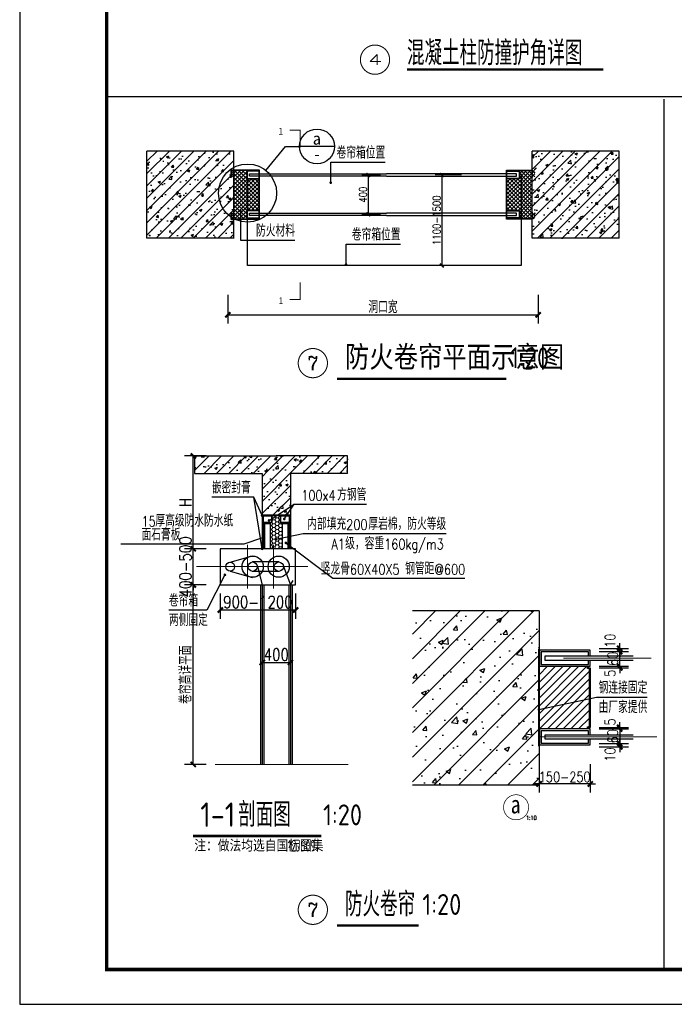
# Paper-space layout '布局1' of a CAD drawing. Extents: x -41982 to 68, y -29634 to 66.
# Tile 1 of 12: x -41982 to -32574, y -29634 to -15492. Entities that reach past the tile are written whole.
import ezdxf
from ezdxf.enums import TextEntityAlignment as Align

# ---------------------------------------------------------------- set-up
doc = ezdxf.new("R2010")
doc.units = 0
doc.header["$LTSCALE"] = 1000
for name, pattern in [('__DASH', [0.35, 0.25, -0.1]), ('AX-T-D01~05$0$DASH', [0.35, 0.25, -0.1]), ('CENTER', [2, 1.25, -0.25, 0.25, -0.25])]:
    doc.linetypes.add(name, pattern=pattern)
doc.layers.get('0').update_dxf_attribs({"color": 252})
doc.layers.get('Defpoints').update_dxf_attribs({"color": 252})
for name, color, linetype in [('_0', 252, 'Continuous'), ('A-ANNO-TTLB', 252, 'Continuous'), ('A-STR-CONC-B', 252, 'Continuous'), ('AX-T-D01~05$0$A-Detl-Thin', 252, 'Continuous'), ('AX-T-D01~05$0$DIM_IDEN', 252, 'Continuous'), ('AX-T-D01~05$0$DIM_LEAD', 252, 'Continuous'), ('AX-T-D01~05$0$PUB_DIM', 252, 'Continuous'), ('AX-T-D01~05$0$PUB_HATCH', 252, 'Continuous'), ('AX-T-D01~05$0$Wall', 252, 'Continuous'), ('DIM_IDEN', 252, 'Continuous'), ('DIM_LEAD', 252, 'Continuous'), ('DIM_SYMB', 252, 'Continuous'), ('PUB_TEXT', 252, 'Continuous'), ('S_CL', 252, 'Continuous'), ('WALL', 252, 'Continuous')]:
    doc.layers.add(name, color=color, linetype=linetype)
doc.layers.add('AX-T-D01~05$0$DOTE', color=252, linetype='Continuous', lineweight=9)
doc.styles.add('-宋体', font='txt', dxfattribs={"width": 0.8})
doc.styles.add('19 图框A1$0$!4#10#$0$Standard', font='gbenor.shx', dxfattribs={"bigfont": 'gbcbig.shx'})
doc.styles.add('_TCH_DIM', font='TSSDENG.shx', dxfattribs={"width": 0.8, "bigfont": 'hztxt.shx'})
doc.styles.add('_TCH_LABEL', font='COMPLEX', dxfattribs={"bigfont": 'GBCBIG'})
doc.styles.add('AX-T-D01~05$0$_TCH_DIM', font='txt.shx', dxfattribs={"width": 0.8, "bigfont": 'hztxt.shx'})
doc.styles.add('AX-T-D01~05$0$_TCH_DIM_T3', font='txt.shx', dxfattribs={"width": 0.8, "bigfont": 'hztxt.shx'})
doc.styles.add('AX-T-D01~05$0$_TCH_LABEL', font='ROMAND', dxfattribs={"width": 0.7, "height": 5, "bigfont": 'JZFZ_CNB'})
doc.styles.add('邻里中心-雨水$0$STANDARD', font='GBENOR', dxfattribs={"bigfont": 'GBCBIG'})
doc.styles.add('黑体', font='simhei.ttf')
doc.dimstyles.new('AX-T-D01~05$0$_TCH_ARCH-10', dxfattribs={"dimscale": 10, "dimtxt": 2.975, "dimasz": 1.5, "dimexe": 2.5, "dimexo": 2.5, "dimgap": 0.5, "dimtad": 1, "dimdec": 0, "dimtxsty": 'AX-T-D01~05$0$_TCH_DIM_T3', "dimblk": 'AX-T-D01~05$0$_ArchTick', "dimcen": 2.5, "dimclrt": 7, "dimazin": 2, "dimtfac": 1, "dimtdec": 0, "dimtix": 1, "dimtmove": 2, "dimatfit": 3})
doc.dimstyles.new('AX-T-D01~05$0$_TCH_ARCH-15', dxfattribs={"dimscale": 15, "dimtxt": 2.975, "dimasz": 1.5, "dimexe": 2.5, "dimexo": 2.5, "dimgap": 0.5, "dimtad": 1, "dimdec": 0, "dimtxsty": 'AX-T-D01~05$0$_TCH_DIM_T3', "dimblk": 'AX-T-D01~05$0$_ArchTick', "dimcen": 2.5, "dimclrt": 7, "dimazin": 2, "dimtfac": 1, "dimtdec": 0, "dimtix": 1, "dimtmove": 2, "dimatfit": 3})
doc.dimstyles.new('AX-T-D01~05$0$_TCH_ARCH-20', dxfattribs={"dimscale": 20, "dimtxt": 3.5, "dimasz": 1.5, "dimexe": 2.5, "dimexo": 2.5, "dimgap": 0.5, "dimtad": 1, "dimdec": 0, "dimtxsty": 'AX-T-D01~05$0$_TCH_DIM_T3', "dimblk": 'AX-T-D01~05$0$_ArchTick', "dimcen": 2.5, "dimclrt": 7, "dimazin": 2, "dimtfac": 1, "dimtdec": 0, "dimtix": 1, "dimtmove": 2, "dimatfit": 3})
pattern_1 = [(45, (0, 0), (-35.355339, 35.355339), []), (50, (0, 0), (143.45204, -12.55043), [15, -165]), (355, (0, 0), (-27.75027, 150.43843), [12, -132]), (100.4514, (11.95, -1.05), (115.70188, 137.88791), [12.74804, -140.22842]), (46.1842, (0, 40), (213.44821, -33.1038), [22.5, -247.5]), (96.6356, (17.79, 37.24), (186.93254, 194.82357), [19.12206, -210.3426]), (351.1842, (0, 40), (186.9324, 194.82372), [18, -198]), (21, (20, 30), (119.38141, -80.52378), [15, -165]), (326, (20, 30), (48.66307, 145.03001), [12, -132]), (71.4514, (29.95, 23.29), (168.04453, 64.5061), [12.74804, -140.22842]), (37.5, (0, 0), (2.431971, 66.578771), [0, -130.4, 0, -134, 0, -132.5]), (7.5, (0, 0), (52.613907, 78.882342), [0, -76.4, 0, -127.4, 0, -50.5]), (-32.5, (-44.6, 0), (106.764487, -4.510974), [0, -50, 0, -156, 0, -207]), (-42.5, (-64.6, 0), (116.637234, 20.020996), [0, -65, 0, -103.6, 0, -147])]

# ---------------------------------------------------------------- blocks, each defined once
blk = doc.blocks.new('AX-T-D01~05$0$_ArchTick')
at = {"color": 0, "linetype": 'ByBlock', "const_width": 0.4}
blk.add_lwpolyline([(-0.5, -0.5), (0.5, 0.5)], dxfattribs=at)
blk = doc.blocks.new('*D194')
at = {"layer": 'AX-T-D01~05$0$PUB_DIM', "color": 0, "lineweight": -2}
for p, q in [((1342.9, 1130.8), (1235.3, 1130.8)), ((1272.8, 1130.8), (1272.8, 904.6)), ((1342.9, 904.6), (1235.3, 904.6))]:
    blk.add_line(p, q, dxfattribs=at)
at = {"layer": 'Defpoints', "color": 0}
for p in [(1380.4, 1130.8), (1272.8, 904.6), (1380.4, 904.6)]:
    blk.add_point(p, dxfattribs=at)
at = {"layer": 'AX-T-D01~05$0$PUB_DIM', "color": 0, "lineweight": -2, "xscale": 22.5, "yscale": 22.5, "zscale": 22.5}
for p, rotation in [((1272.8, 1130.8), 90), ((1272.8, 904.6), 270)]:
    blk.add_blockref('AX-T-D01~05$0$_ArchTick', p, dxfattribs=dict(at, rotation=rotation))
at = {"layer": 'AX-T-D01~05$0$PUB_DIM', "color": 7, "insert": (1243, 1017.7), "char_height": 44.62, "attachment_point": 5, "rotation": 90, "style": 'AX-T-D01~05$0$_TCH_DIM_T3'}
blk.add_mtext('\\A1;400', dxfattribs=at)
blk = doc.blocks.new('*D195')
at = {"layer": 'AX-T-D01~05$0$PUB_DIM', "color": 0, "lineweight": -2}
for p, q in [((465.4, 442.4), (465.4, 277)), ((2249.1, 442.4), (2249.1, 277)), ((465.4, 327), (2249.1, 327))]:
    blk.add_line(p, q, dxfattribs=at)
at = {"layer": 'Defpoints', "color": 0}
for p in [(465.4, 492.4), (2249.1, 492.4), (2249.1, 327)]:
    blk.add_point(p, dxfattribs=at)
at = {"layer": 'AX-T-D01~05$0$PUB_DIM', "color": 0, "lineweight": -2, "xscale": 30, "yscale": 30, "zscale": 30, "rotation": 180}
blk.add_blockref('AX-T-D01~05$0$_ArchTick', (465.4, 327), dxfattribs=at)
at = {"layer": 'AX-T-D01~05$0$PUB_DIM', "color": 0, "lineweight": -2, "xscale": 30, "yscale": 30, "zscale": 30}
blk.add_blockref('AX-T-D01~05$0$_ArchTick', (2249.1, 327), dxfattribs=at)
at = {"layer": 'AX-T-D01~05$0$PUB_DIM', "color": 7, "insert": (1357.2, 372), "char_height": 70, "attachment_point": 5, "style": 'AX-T-D01~05$0$_TCH_DIM_T3'}
blk.add_mtext('\\A1;洞口宽', dxfattribs=at)
blk = doc.blocks.new('*D196')
at = {"layer": 'AX-T-D01~05$0$PUB_DIM', "color": 0, "lineweight": -2}
for p, q in [((1809.3, 1130.8), (1658.1, 1130.8)), ((1695.6, 1130.8), (1695.6, 611)), ((1809.3, 611), (1658.1, 611))]:
    blk.add_line(p, q, dxfattribs=at)
at = {"layer": 'Defpoints', "color": 0}
for p in [(1846.8, 1130.8), (1695.6, 611), (1846.8, 611)]:
    blk.add_point(p, dxfattribs=at)
at = {"layer": 'AX-T-D01~05$0$PUB_DIM', "color": 0, "lineweight": -2, "xscale": 22.5, "yscale": 22.5, "zscale": 22.5}
for p, rotation in [((1695.6, 1130.8), 90), ((1695.6, 611), 270)]:
    blk.add_blockref('AX-T-D01~05$0$_ArchTick', p, dxfattribs=dict(at, rotation=rotation))
at = {"layer": 'AX-T-D01~05$0$PUB_DIM', "color": 7, "insert": (1665.8, 870.9), "char_height": 44.625, "attachment_point": 5, "rotation": 90, "style": 'AX-T-D01~05$0$_TCH_DIM_T3'}
blk.add_mtext('\\A1;1100-1500', dxfattribs=at)
blk = doc.blocks.new('*D187')
at = {"layer": 'AX-T-D01~05$0$PUB_DIM', "color": 0, "lineweight": -2}
for p, q in [((119373.3, 129971.3), (119373.3, 129889.6)), ((119520.5, 129971.3), (119520.5, 129889.6)), ((119373.3, 129914.6), (119358.3, 129914.6)), ((119520.5, 129914.6), (119373.3, 129914.6)), ((119520.5, 129914.6), (119535.5, 129914.6))]:
    blk.add_line(p, q, dxfattribs=at)
at = {"layer": 'Defpoints', "color": 0}
for p in [(119373.3, 129996.3), (119520.5, 129996.3), (119373.3, 129914.6)]:
    blk.add_point(p, dxfattribs=at)
at = {"layer": 'AX-T-D01~05$0$PUB_DIM', "color": 0, "lineweight": -2, "xscale": 15, "yscale": 15, "zscale": 15}
blk.add_blockref('AX-T-D01~05$0$_ArchTick', (119373.3, 129914.6), dxfattribs=at)
at = {"layer": 'AX-T-D01~05$0$PUB_DIM', "color": 0, "lineweight": -2, "xscale": 15, "yscale": 15, "zscale": 15, "rotation": 180}
blk.add_blockref('AX-T-D01~05$0$_ArchTick', (119520.5, 129914.6), dxfattribs=at)
at = {"layer": 'AX-T-D01~05$0$PUB_DIM', "color": 7, "insert": (119446.9, 129934.5), "char_height": 29.75, "attachment_point": 5, "style": 'AX-T-D01~05$0$_TCH_DIM_T3'}
blk.add_mtext('\\A1;150-250', dxfattribs=at)
blk = doc.blocks.new('*D188')
at = {"layer": 'AX-T-D01~05$0$PUB_DIM', "color": 0, "lineweight": -2}
for p, q in [((119545.5, 130252.6), (119630, 130252.6)), ((119605, 130252.6), (119605, 130267.6)), ((119605, 130248), (119605, 130252.6)), ((119545.5, 130248), (119630, 130248)), ((119605, 130248), (119605, 130233))]:
    blk.add_line(p, q, dxfattribs=at)
at = {"layer": 'Defpoints', "color": 0}
for p in [(119520.5, 130252.6), (119605, 130252.6), (119520.5, 130248)]:
    blk.add_point(p, dxfattribs=at)
at = {"layer": 'AX-T-D01~05$0$PUB_DIM', "color": 0, "lineweight": -2, "xscale": 15, "yscale": 15, "zscale": 15}
for p, rotation in [((119605, 130252.6), 270), ((119605, 130248), 90)]:
    blk.add_blockref('AX-T-D01~05$0$_ArchTick', p, dxfattribs=dict(at, rotation=rotation))
at = {"layer": 'AX-T-D01~05$0$PUB_DIM', "color": 7, "insert": (119577.5, 130232.4), "char_height": 29.75, "attachment_point": 5, "rotation": 90, "style": 'AX-T-D01~05$0$_TCH_DIM_T3'}
blk.add_mtext('\\A1;5', dxfattribs=at)
blk = doc.blocks.new('*D189')
at = {"layer": 'AX-T-D01~05$0$PUB_DIM', "color": 0, "lineweight": -2}
for p, q in [((119605, 130294.5), (119605, 130309.5)), ((119545.5, 130294.5), (119630, 130294.5)), ((119605, 130252.6), (119605, 130294.5)), ((119545.5, 130252.6), (119630, 130252.6)), ((119605, 130252.6), (119605, 130237.6))]:
    blk.add_line(p, q, dxfattribs=at)
at = {"layer": 'Defpoints', "color": 0}
for p in [(119520.5, 130294.5), (119605, 130294.5), (119520.5, 130252.6)]:
    blk.add_point(p, dxfattribs=at)
at = {"layer": 'AX-T-D01~05$0$PUB_DIM', "color": 0, "lineweight": -2, "xscale": 15, "yscale": 15, "zscale": 15}
for p, rotation in [((119605, 130294.5), 270), ((119605, 130252.6), 90)]:
    blk.add_blockref('AX-T-D01~05$0$_ArchTick', p, dxfattribs=dict(at, rotation=rotation))
at = {"layer": 'AX-T-D01~05$0$PUB_DIM', "color": 7, "insert": (119585.1, 130273.6), "char_height": 29.75, "attachment_point": 5, "rotation": 90, "style": 'AX-T-D01~05$0$_TCH_DIM_T3'}
blk.add_mtext('\\A1;60', dxfattribs=at)
blk = doc.blocks.new('*D190')
at = {"layer": 'AX-T-D01~05$0$PUB_DIM', "color": 0, "lineweight": -2}
for p, q in [((119605, 130303.9), (119605, 130318.9)), ((119545.5, 130303.9), (119630, 130303.9)), ((119545.5, 130294.5), (119630, 130294.5)), ((119605, 130294.5), (119605, 130303.9)), ((119605, 130294.5), (119605, 130279.5))]:
    blk.add_line(p, q, dxfattribs=at)
at = {"layer": 'Defpoints', "color": 0}
for p in [(119520.5, 130303.9), (119520.5, 130294.5), (119605, 130303.9)]:
    blk.add_point(p, dxfattribs=at)
at = {"layer": 'AX-T-D01~05$0$PUB_DIM', "color": 0, "lineweight": -2, "xscale": 15, "yscale": 15, "zscale": 15}
for p, rotation in [((119605, 130303.9), 270), ((119605, 130294.5), 90)]:
    blk.add_blockref('AX-T-D01~05$0$_ArchTick', p, dxfattribs=dict(at, rotation=rotation))
at = {"layer": 'AX-T-D01~05$0$PUB_DIM', "color": 7, "insert": (119577.5, 130325.9), "char_height": 29.75, "attachment_point": 5, "rotation": 90, "style": 'AX-T-D01~05$0$_TCH_DIM_T3'}
blk.add_mtext('\\A1;10', dxfattribs=at)
blk = doc.blocks.new('*D191')
at = {"layer": 'AX-T-D01~05$0$PUB_DIM', "color": 0, "lineweight": -2}
for p, q in [((119605, 130076.9), (119605, 130091.9)), ((119545.5, 130076.9), (119630, 130076.9)), ((119545.5, 130072.3), (119630, 130072.3)), ((119605, 130076.9), (119605, 130072.3)), ((119605, 130072.3), (119605, 130057.3))]:
    blk.add_line(p, q, dxfattribs=at)
at = {"layer": 'Defpoints', "color": 0}
for p in [(119520.5, 130076.9), (119520.5, 130072.3), (119605, 130072.3)]:
    blk.add_point(p, dxfattribs=at)
at = {"layer": 'AX-T-D01~05$0$PUB_DIM', "color": 0, "lineweight": -2, "xscale": 15, "yscale": 15, "zscale": 15}
for p, rotation in [((119605, 130076.9), 270), ((119605, 130072.3), 90)]:
    blk.add_blockref('AX-T-D01~05$0$_ArchTick', p, dxfattribs=dict(at, rotation=rotation))
at = {"layer": 'AX-T-D01~05$0$PUB_DIM', "color": 7, "insert": (119577.5, 130092.5), "char_height": 29.75, "attachment_point": 5, "rotation": 90, "style": 'AX-T-D01~05$0$_TCH_DIM_T3'}
blk.add_mtext('\\A1;5', dxfattribs=at)
blk = doc.blocks.new('*D192')
at = {"layer": 'AX-T-D01~05$0$PUB_DIM', "color": 0, "lineweight": -2}
for p, q in [((119605, 130072.3), (119605, 130087.3)), ((119545.5, 130072.3), (119630, 130072.3)), ((119605, 130072.3), (119605, 130030.4)), ((119545.5, 130030.4), (119630, 130030.4)), ((119605, 130030.4), (119605, 130015.4))]:
    blk.add_line(p, q, dxfattribs=at)
at = {"layer": 'Defpoints', "color": 0}
for p in [(119520.5, 130072.3), (119520.5, 130030.4), (119605, 130030.4)]:
    blk.add_point(p, dxfattribs=at)
at = {"layer": 'AX-T-D01~05$0$PUB_DIM', "color": 0, "lineweight": -2, "xscale": 15, "yscale": 15, "zscale": 15}
for p, rotation in [((119605, 130072.3), 270), ((119605, 130030.4), 90)]:
    blk.add_blockref('AX-T-D01~05$0$_ArchTick', p, dxfattribs=dict(at, rotation=rotation))
at = {"layer": 'AX-T-D01~05$0$PUB_DIM', "color": 7, "insert": (119585.1, 130051.3), "char_height": 29.75, "attachment_point": 5, "rotation": 90, "style": 'AX-T-D01~05$0$_TCH_DIM_T3'}
blk.add_mtext('\\A1;60', dxfattribs=at)
blk = doc.blocks.new('*D193')
at = {"layer": 'AX-T-D01~05$0$PUB_DIM', "color": 0, "lineweight": -2}
for p, q in [((119545.5, 130030.4), (119630, 130030.4)), ((119605, 130030.4), (119605, 130045.4)), ((119605, 130030.4), (119605, 130021)), ((119545.5, 130021), (119630, 130021)), ((119605, 130021), (119605, 130006))]:
    blk.add_line(p, q, dxfattribs=at)
at = {"layer": 'Defpoints', "color": 0}
for p in [(119520.5, 130030.4), (119520.5, 130021), (119605, 130021)]:
    blk.add_point(p, dxfattribs=at)
at = {"layer": 'AX-T-D01~05$0$PUB_DIM', "color": 0, "lineweight": -2, "xscale": 15, "yscale": 15, "zscale": 15}
for p, rotation in [((119605, 130030.4), 270), ((119605, 130021), 90)]:
    blk.add_blockref('AX-T-D01~05$0$_ArchTick', p, dxfattribs=dict(at, rotation=rotation))
at = {"layer": 'AX-T-D01~05$0$PUB_DIM', "color": 7, "insert": (119577.5, 129999), "char_height": 29.75, "attachment_point": 5, "rotation": 90, "style": 'AX-T-D01~05$0$_TCH_DIM_T3'}
blk.add_mtext('\\A1;10', dxfattribs=at)
blk = doc.blocks.new('*D197')
at = {"layer": 'AX-T-D01~05$0$PUB_DIM', "color": 0, "lineweight": -2}
for p, q in [((612, 1537.1), (612, 1393)), ((1045.3, 1537.1), (1045.3, 1393)), ((612, 1443), (1045.3, 1443))]:
    blk.add_line(p, q, dxfattribs=at)
at = {"layer": 'Defpoints', "color": 0}
for p in [(612, 1587.1), (1045.3, 1587.1), (1045.3, 1443)]:
    blk.add_point(p, dxfattribs=at)
at = {"layer": 'AX-T-D01~05$0$PUB_DIM', "color": 0, "lineweight": -2, "xscale": 30, "yscale": 30, "zscale": 30, "rotation": 180}
blk.add_blockref('AX-T-D01~05$0$_ArchTick', (612, 1443), dxfattribs=at)
at = {"layer": 'AX-T-D01~05$0$PUB_DIM', "color": 0, "lineweight": -2, "xscale": 30, "yscale": 30, "zscale": 30}
blk.add_blockref('AX-T-D01~05$0$_ArchTick', (1045.3, 1443), dxfattribs=at)
at = {"layer": 'AX-T-D01~05$0$PUB_DIM', "color": 7, "insert": (828.6, 1488), "char_height": 70, "attachment_point": 5, "style": 'AX-T-D01~05$0$_TCH_DIM_T3'}
blk.add_mtext('\\A1;900-1200', dxfattribs=at)
blk = doc.blocks.new('*D198')
at = {"layer": 'AX-T-D01~05$0$PUB_DIM', "color": 0, "lineweight": -2}
for p, q in [((853.2, 1225.6), (853.2, 1091.9)), ((1015.8, 1225.6), (1015.8, 1091.9)), ((853.2, 1141.9), (1015.8, 1141.9))]:
    blk.add_line(p, q, dxfattribs=at)
at = {"layer": 'Defpoints', "color": 0}
for p in [(853.2, 1275.6), (1015.8, 1275.6), (1015.8, 1141.9)]:
    blk.add_point(p, dxfattribs=at)
at = {"layer": 'AX-T-D01~05$0$PUB_DIM', "color": 0, "lineweight": -2, "xscale": 30, "yscale": 30, "zscale": 30, "rotation": 180}
blk.add_blockref('AX-T-D01~05$0$_ArchTick', (853.2, 1141.9), dxfattribs=at)
at = {"layer": 'AX-T-D01~05$0$PUB_DIM', "color": 0, "lineweight": -2, "xscale": 30, "yscale": 30, "zscale": 30}
blk.add_blockref('AX-T-D01~05$0$_ArchTick', (1015.8, 1141.9), dxfattribs=at)
at = {"layer": 'AX-T-D01~05$0$PUB_DIM', "color": 7, "insert": (934.5, 1186.9), "char_height": 70, "attachment_point": 5, "style": 'AX-T-D01~05$0$_TCH_DIM_T3'}
blk.add_mtext('\\A1;400', dxfattribs=at)
blk = doc.blocks.new('*D199')
at = {"layer": 'AX-T-D01~05$0$PUB_DIM', "color": 0, "lineweight": -2}
for p, q in [((531.8, 1587.1), (407.2, 1587.1)), ((457.2, 555.5), (457.2, 1587.1)), ((531.8, 555.5), (407.2, 555.5))]:
    blk.add_line(p, q, dxfattribs=at)
at = {"layer": 'Defpoints', "color": 0}
for p in [(457.2, 1587.1), (581.8, 1587.1), (581.8, 555.5)]:
    blk.add_point(p, dxfattribs=at)
at = {"layer": 'AX-T-D01~05$0$PUB_DIM', "color": 0, "lineweight": -2, "xscale": 30, "yscale": 30, "zscale": 30}
for p, rotation in [((457.2, 1587.1), 90.00000000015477), ((457.2, 555.5), 270.0000000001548)]:
    blk.add_blockref('AX-T-D01~05$0$_ArchTick', p, dxfattribs=dict(at, rotation=rotation))
at = {"layer": 'AX-T-D01~05$0$PUB_DIM', "color": 7, "insert": (412.2, 1071.3), "char_height": 70, "attachment_point": 5, "rotation": 90, "style": 'AX-T-D01~05$0$_TCH_DIM_T3'}
blk.add_mtext('\\A1;卷帘高详平面', dxfattribs=at)
blk = doc.blocks.new('*D200')
at = {"layer": 'AX-T-D01~05$0$PUB_DIM', "color": 0, "lineweight": -2}
for p, q in [((457.2, 1794.5), (457.2, 1824.5)), ((531.8, 1794.5), (407.2, 1794.5)), ((457.2, 1587.1), (457.2, 1794.5)), ((531.8, 1587.1), (407.2, 1587.1)), ((457.2, 1587.1), (457.2, 1557.1))]:
    blk.add_line(p, q, dxfattribs=at)
at = {"layer": 'Defpoints', "color": 0}
for p in [(457.2, 1794.5), (581.8, 1794.5), (581.8, 1587.1)]:
    blk.add_point(p, dxfattribs=at)
at = {"layer": 'AX-T-D01~05$0$PUB_DIM', "color": 0, "lineweight": -2, "xscale": 30, "yscale": 30, "zscale": 30}
for p, rotation in [((457.2, 1794.5), 270.0000000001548), ((457.2, 1587.1), 90.00000000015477)]:
    blk.add_blockref('AX-T-D01~05$0$_ArchTick', p, dxfattribs=dict(at, rotation=rotation))
at = {"layer": 'AX-T-D01~05$0$PUB_DIM', "color": 7, "insert": (412.2, 1690.8), "char_height": 70, "attachment_point": 5, "rotation": 90, "style": 'AX-T-D01~05$0$_TCH_DIM_T3'}
blk.add_mtext('\\A1;400-500', dxfattribs=at)
blk = doc.blocks.new('*D201')
at = {"layer": 'AX-T-D01~05$0$PUB_DIM', "color": 0, "lineweight": -2}
for p, q in [((531.8, 2328.1), (407.2, 2328.1)), ((457.2, 1794.5), (457.2, 2328.1)), ((531.8, 1794.5), (407.2, 1794.5))]:
    blk.add_line(p, q, dxfattribs=at)
at = {"layer": 'Defpoints', "color": 0}
for p in [(457.2, 2328.1), (581.8, 2328.1), (581.8, 1794.5)]:
    blk.add_point(p, dxfattribs=at)
at = {"layer": 'AX-T-D01~05$0$PUB_DIM', "color": 0, "lineweight": -2, "xscale": 30, "yscale": 30, "zscale": 30}
for p, rotation in [((457.2, 2328.1), 90.00000000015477), ((457.2, 1794.5), 270.0000000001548)]:
    blk.add_blockref('AX-T-D01~05$0$_ArchTick', p, dxfattribs=dict(at, rotation=rotation))
at = {"layer": 'AX-T-D01~05$0$PUB_DIM', "color": 7, "insert": (412.2, 2061.3), "char_height": 70, "attachment_point": 5, "rotation": 90, "style": 'AX-T-D01~05$0$_TCH_DIM_T3'}
blk.add_mtext('\\A1;H', dxfattribs=at)
blk = doc.blocks.new('A$C51773290')
at = {"layer": 'AX-T-D01~05$0$DIM_LEAD'}
for points in [[(1064.9, 1086.4, 1), (1048.9, 1086.4, 1)], [(546.2, 923.2, 1), (530.2, 923.2, 1)], [(1152.8, 616.1, 1), (1136.8, 616.1, 1)]]:
    blk.add_hatch(color=256, dxfattribs=at).paths.add_polyline_path(points, flags=17)
at = {"layer": 'AX-T-D01~05$0$PUB_HATCH'}
h = blk.add_hatch(dxfattribs=at)
h.set_pattern_fill('钢筋混凝土', color=256, scale=20, style=0)
h.set_pattern_definition(pattern_1)
h.paths.add_polyline_path([(500, 767.5), (500, 1267.5), (0, 1267.5), (0, 767.5)], flags=17)
h = blk.add_hatch(dxfattribs=at)
h.set_pattern_fill('钢筋混凝土', color=256, scale=20, style=0)
h.set_pattern_definition(pattern_1)
h.paths.add_polyline_path([(2715.1, 767.5), (2715.1, 1267.5), (2215.1, 1267.5), (2215.1, 767.5)], flags=17)
h = blk.add_hatch(dxfattribs=at)
h.set_pattern_fill('ANSI37', color=256, scale=10)
h.set_pattern_definition([(45, (-118117.987, -130333.98), (-11.2253202, 11.2253202), []), (135, (-118117.987, -130333.98), (-11.2253202, -11.2253202), [])])
h.paths.add_polyline_path([(645.2, 1107.9), (573.8, 1107.9), (573.8, 1153.8), (645.2, 1153.8), (645.2, 1156.7), (484.1, 1156.7), (484.1, 1117.5), (500, 1117.5), (500, 917.5), (484.1, 917.5), (484.1, 878.2), (645.2, 878.2), (645.2, 881.6), (573.8, 881.6), (573.8, 927.6), (645.2, 927.6)])
h = blk.add_hatch(dxfattribs=at)
h.set_pattern_fill('ANSI37', color=256, scale=10)
h.set_pattern_definition([(45, (-118156.23, -130333.98), (-11.2253202, 11.2253202), []), (135, (-118156.23, -130333.98), (-11.2253202, -11.2253202), [])])
h.paths.add_polyline_path([(2069.8, 927.6), (2141.3, 927.6), (2141.3, 878.2), (2231, 878.2), (2231, 917.5), (2215.1, 917.5), (2215.1, 1117.5), (2231, 1117.5), (2231, 1156.7), (2141.3, 1156.7), (2141.3, 1107.9), (2069.8, 1107.9)])
at = {"const_width": 5}
for points in [[(880.9, 1287.9), (880.9, 1387.9), (820.9, 1387.9)], [(820.9, 414.8), (880.9, 414.8), (880.9, 514.8)]]:
    blk.add_lwpolyline(points, dxfattribs=at)
at = {"layer": 'A-STR-CONC-B'}
for p, q in [((500, 1267.5), (0, 1267.5)), ((0, 767.5), (0, 1267.5)), ((500, 767.5), (500, 1267.5)), ((2715.1, 1267.5), (2215.1, 1267.5)), ((2215.1, 767.5), (2215.1, 1267.5)), ((2715.1, 767.5), (2715.1, 1267.5)), ((500, 767.5), (0, 767.5)), ((2715.1, 767.5), (2215.1, 767.5))]:
    blk.add_line(p, q, dxfattribs=at)
at = {"layer": 'AX-T-D01~05$0$A-Detl-Thin', "elevation": -50}
for points in [[(482.1, 917.5), (482.1, 876.2), (647.2, 876.2), (647.2, 1158.7), (482.1, 1158.7), (482.1, 1117.5)], [(484.1, 917.5), (484.1, 878.2), (645.2, 878.2), (645.2, 1156.7), (484.1, 1156.7), (484.1, 1117.5)], [(647.2, 1137.3), (647.2, 1153.8), (573.8, 1153.8), (573.8, 1107.9), (647.2, 1107.9), (647.2, 1124.4)], [(645.2, 1137.3), (645.2, 1151.8), (575.8, 1151.8), (575.8, 1109.9), (645.2, 1109.9), (645.2, 1124.4)], [(1376.7, 1124.4), (589.6, 1124.4), (589.6, 1137.3), (1376.7, 1137.3)], [(1376.7, 1124.4), (2125.4, 1124.4), (2125.4, 1137.3), (1376.7, 1137.3)], [(2215.5, 917.5), (2215.5, 876.2), (2067.8, 876.2), (2067.8, 1158.7), (2215.5, 1158.7), (2215.5, 1117.5)], [(2067.8, 1137.3), (2067.8, 1153.8), (2141.3, 1153.8), (2141.3, 1107.9), (2067.8, 1107.9), (2067.8, 1124.4)], [(2213.5, 917.5), (2213.5, 878.2), (2069.8, 878.2), (2069.8, 1156.7), (2213.5, 1156.7), (2213.5, 1117.5)], [(2069.8, 1137.3), (2069.8, 1151.8), (2139.3, 1151.8), (2139.3, 1109.9), (2069.8, 1109.9), (2069.8, 1124.4)], [(647.2, 911.1), (647.2, 927.6), (573.8, 927.6), (573.8, 881.6), (647.2, 881.6), (647.2, 898.1)], [(645.2, 911.1), (645.2, 925.6), (575.8, 925.6), (575.8, 883.6), (645.2, 883.6), (645.2, 898.1)], [(1376.7, 898.1), (589.6, 898.1), (589.6, 911.1), (1376.7, 911.1)], [(1376.7, 898.1), (2125.4, 898.1), (2125.4, 911.1), (1376.7, 911.1)], [(2067.8, 911.1), (2067.8, 927.6), (2141.3, 927.6), (2141.3, 881.6), (2067.8, 881.6), (2067.8, 898.1)], [(2069.8, 911.1), (2069.8, 925.6), (2139.3, 925.6), (2139.3, 883.6), (2069.8, 883.6), (2069.8, 898.1)]]:
    blk.add_lwpolyline(points, dxfattribs=at)
at = {"layer": 'AX-T-D01~05$0$A-Detl-Thin', "linetype": 'AX-T-D01~05$0$DASH', "ltscale": 50, "elevation": -50}
blk.add_lwpolyline([(2151, 1137.5), (2151, 611), (577.6, 611), (577.6, 1137.5)], dxfattribs=at)
at = {"layer": 'AX-T-D01~05$0$DIM_IDEN'}
for p, q in [((684.1, 1156.3), (796.8, 1294.8)), ((796.8, 1294.8), (878, 1294.8)), ((1078, 1294.8), (878, 1294.8))]:
    blk.add_line(p, q, dxfattribs=at)
for centre, radius in [((978, 1294.8), 100), ((578.6, 1026.7), 167.1)]:
    blk.add_circle(centre, radius, dxfattribs=at)
at = {"layer": 'AX-T-D01~05$0$DIM_LEAD'}
for p, q in [((1056.9, 1203.6), (1370, 1203.6)), ((1056.9, 1086.4), (1056.9, 1203.6)), ((538.2, 923.2), (538.2, 755.6)), ((538.2, 755.6), (851.3, 755.6)), ((1144.8, 733.3), (1458, 733.3)), ((1144.8, 616.1), (1144.8, 733.3))]:
    blk.add_line(p, q, dxfattribs=at)
at = {"color": 7, "style": '黑体'}
for p in [(756.9, 1362.9), (757.2, 389.8)]:
    blk.add_text('1', height=38.2, dxfattribs=at).set_placement(p)
at = {"layer": 'AX-T-D01~05$0$DIM_IDEN', "color": 7, "style": '黑体'}
blk.add_text('a', height=69.3, dxfattribs=at).set_placement((953.4, 1304.9))
blk.add_text('-', height=60, dxfattribs=at).set_placement((978, 1249.8), align=Align.MIDDLE_CENTER)
at = {"layer": 'AX-T-D01~05$0$DIM_LEAD', "color": 7, "style": 'AX-T-D01~05$0$_TCH_DIM', "width": 0.8}
for s, p in [('卷帘箱位置', (1090, 1224.6)), ('防火材料', (627.3, 776.6)), ('卷帘箱位置', (1178, 754.3))]:
    blk.add_text(s, height=70, dxfattribs=at).set_placement(p)
at = {"layer": 'AX-T-D01~05$0$PUB_DIM'}
for p1, p2, distance, text, dimstyle, picture, middle in [((1380.4, 1130.8), (1380.4, 904.6), -107.6, '400', 'AX-T-D01~05$0$_TCH_ARCH-15', '*D194', (1243, 1017.7)), ((1846.8, 1130.8), (1846.8, 611), -151.2, '1100-1500', 'AX-T-D01~05$0$_TCH_ARCH-15', '*D196', (1665.8, 870.9)), ((465.4, 492.4), (2249.1, 492.4), -165.4, '洞口宽', 'AX-T-D01~05$0$_TCH_ARCH-20', '*D195', (1357.2, 372))]:
    dim = blk.add_aligned_dim(p1=p1, p2=p2, distance=distance, text=text, dimstyle=dimstyle, dxfattribs=at)
    dim.commit()
    dim.dimension.update_dxf_attribs({"geometry": picture, "text_midpoint": middle})
blk = doc.blocks.new('AX-T-D01~05$0$byrncqe')
at = {"layer": 'AX-T-D01~05$0$DIM_LEAD'}
blk.add_hatch(color=256, dxfattribs=at).paths.add_polyline_path([(119376.7, 130128.6, 1), (119368.7, 130128.6, 1)], flags=17)
at = {"layer": 'AX-T-D01~05$0$PUB_HATCH'}
h = blk.add_hatch(dxfattribs=at)
h.set_pattern_fill('钢筋混凝土', color=256, scale=20, style=0)
h.set_pattern_definition(pattern_1)
h.paths.add_polyline_path([(119009.1, 130412.2), (119009.1, 129912.2), (119373.3, 129912.2), (119373.3, 130412.2)], flags=17)
h = blk.add_hatch(dxfattribs=at)
h.set_pattern_fill('ANSI31', color=256, scale=10)
h.set_pattern_definition([(45, (82493.867, 129632.663), (-11.22532, 11.22532), [])])
h.paths.add_polyline_path([(119518.5, 130252.6), (119373.3, 130252.6), (119373.3, 130072.3), (119518.5, 130072.3)])
blk.add_lwpolyline([(119373.3, 130037.2), (119373.3, 130287.2)])
at = {"layer": 'A-STR-CONC-B'}
for p, q in [((119009.1, 130412.2), (119373.3, 130412.2)), ((119009.1, 129912.2), (119373.3, 129912.2))]:
    blk.add_line(p, q, dxfattribs=at)
at = {"layer": 'AX-T-D01~05$0$A-Detl-Thin'}
for p, q in [((119372.7, 130022.9), (119372.7, 130301.5)), ((119374.7, 130022.9), (119374.7, 130301.5))]:
    blk.add_line(p, q, dxfattribs=at)
for points in [[(119520.5, 130282), (119520.5, 130298.5), (119374.7, 130298.5), (119374.7, 130252.6), (119520.5, 130252.6), (119520.5, 130269.1)], [(119515.5, 130282), (119515.5, 130293.5), (119379.7, 130293.5), (119379.7, 130257.6), (119515.5, 130257.6), (119515.5, 130269.1)], [(119643.4, 130269.1), (119390.5, 130269.1), (119390.5, 130282), (119643.4, 130282)], [(119512, 130072.3), (119512, 130078.9), (119518.5, 130078.9), (119518.5, 130246), (119512, 130246), (119512, 130252.6)], [(119514, 130252.6), (119514, 130248), (119520.5, 130248), (119520.5, 130076.9), (119514, 130076.9), (119514, 130072.3)], [(119520.5, 130055.8), (119520.5, 130072.3), (119374.7, 130072.3), (119374.7, 130026.4), (119520.5, 130026.4), (119520.5, 130042.9)], [(119515.5, 130055.8), (119515.5, 130067.3), (119379.7, 130067.3), (119379.7, 130031.4), (119515.5, 130031.4), (119515.5, 130042.9)], [(119643.4, 130042.9), (119390.5, 130042.9), (119390.5, 130055.8), (119643.4, 130055.8)]]:
    blk.add_lwpolyline(points, dxfattribs=at)
at = {"layer": 'AX-T-D01~05$0$DIM_LEAD'}
for p, q in [((119372.7, 130128.6), (119538.7, 130163.5)), ((119538.7, 130163.5), (119684.4, 130163.5))]:
    blk.add_line(p, q, dxfattribs=at)
at = {"layer": 'AX-T-D01~05$0$DOTE'}
for p, q in [((119443.6, 130275.6), (119695.9, 130275.6)), ((119370.9, 130049.3), (119711.7, 130049.3))]:
    blk.add_line(p, q, dxfattribs=at)
at = {"layer": 'AX-T-D01~05$0$DIM_LEAD', "color": 7, "style": 'AX-T-D01~05$0$_TCH_DIM', "width": 0.8}
for s, p in [('钢连接固定', (119544.4, 130174)), ('由厂家提供', (119544.4, 130118))]:
    blk.add_text(s, height=35, dxfattribs=at).set_placement(p)
at = {"layer": 'AX-T-D01~05$0$PUB_DIM'}
for base, p1, p2, angle, picture, middle in [((119605, 130303.9), (119520.5, 130294.5), (119520.5, 130303.9), 90, '*D190', (119577.5, 130325.9)), ((119605, 130021), (119520.5, 130030.4), (119520.5, 130021), 270, '*D193', (119577.5, 129999))]:
    dim = blk.add_linear_dim(base=base, p1=p1, p2=p2, angle=angle, text='10', dimstyle='AX-T-D01~05$0$_TCH_ARCH-10', dxfattribs=at)
    dim.commit()
    dim.dimension.update_dxf_attribs({"geometry": picture, "text_midpoint": middle, "dimtype": 161})
for p1, p2, distance, text, picture, middle in [((119520.5, 130252.6), (119520.5, 130294.5), -84.5, '60', '*D189', (119585.1, 130273.6)), ((119520.5, 130072.3), (119520.5, 130030.4), 84.5, '60', '*D192', (119585.1, 130051.3)), ((119520.5, 129996.3), (119373.3, 129996.3), 81.7, '150-250', '*D187', (119446.9, 129934.5))]:
    dim = blk.add_aligned_dim(p1=p1, p2=p2, distance=distance, text=text, dimstyle='AX-T-D01~05$0$_TCH_ARCH-10', dxfattribs=at)
    dim.commit()
    dim.dimension.update_dxf_attribs({"geometry": picture, "text_midpoint": middle})
for base, p1, p2, angle, picture, middle in [((119605, 130252.6), (119520.5, 130248), (119520.5, 130252.6), 90, '*D188', (119577.5, 130232.4)), ((119605, 130072.3), (119520.5, 130076.9), (119520.5, 130072.3), 270, '*D191', (119577.5, 130092.5))]:
    dim = blk.add_linear_dim(base=base, p1=p1, p2=p2, angle=angle, dimstyle='AX-T-D01~05$0$_TCH_ARCH-10', dxfattribs=at)
    dim.commit()
    dim.dimension.update_dxf_attribs({"geometry": picture, "text_midpoint": middle, "dimtype": 161})
blk = doc.blocks.new('A$C51495271')
h = blk.add_hatch()
h.set_pattern_fill('CROSS', color=256, scale=1.61596)
h.set_pattern_definition([(0, (-6680.398, -6255.5452), (2.5653365, 2.5653365), [1.2826682, -3.8480048]), (90, (-6679.7567, -6256.1866), (-2.5653365, 2.5653365), [1.2826682, -3.8480048])])
edge = h.paths.add_edge_path()
edge.add_line((852.8, 1987.1), (852.8, 1878.6))
edge.add_line((857.7, 1987.1), (857.7, 1878.6))
edge.add_line((852.8, 1878.6), (852.8, 1794.5))
edge.add_line((857.7, 1878.6), (857.7, 1794.5))
h = blk.add_hatch()
h.set_pattern_fill('CROSS', color=256, scale=1.61596)
h.set_pattern_definition([(0, (-6522.8978, -6255.5452), (2.5653365, 2.5653365), [1.2826682, -3.8480048]), (90, (-6522.2564, -6256.1866), (-2.5653365, 2.5653365), [1.2826682, -3.8480048])])
edge = h.paths.add_edge_path()
edge.add_line((1010.3, 1987.1), (1010.3, 1878.6))
edge.add_line((1015.2, 1987.1), (1015.2, 1878.6))
edge.add_line((1010.3, 1878.6), (1010.3, 1794.5))
edge.add_line((1015.2, 1878.6), (1015.2, 1794.5))
at = {"layer": 'AX-T-D01~05$0$DIM_LEAD'}
for points in [[(860.8, 1985.1, 1), (844.8, 1985.1, 1)], [(900.9, 1957.7, 1), (884.9, 1957.7, 1)], [(988, 1965.6, 1), (972, 1965.6, 1)], [(939.3, 1850.2, 1), (923.3, 1850.2, 1)], [(997.4, 1828.3, 1), (981.4, 1828.3, 1)], [(860.8, 1794.5, 1), (844.8, 1794.5, 1)], [(646.9, 1644.8, 1), (630.9, 1644.8, 1)]]:
    blk.add_hatch(color=256, dxfattribs=at).paths.add_polyline_path(points, flags=17)
at = {"layer": 'AX-T-D01~05$0$PUB_HATCH'}
h = blk.add_hatch(dxfattribs=at)
h.set_pattern_fill('钢筋混凝土', color=256, scale=20, style=0)
h.set_pattern_definition(pattern_1)
h.paths.add_polyline_path([(463.9, 2328.1), (463.9, 2228.1), (853.2, 2228.1), (934.2, 2261.5), (934.2, 2328.1)], flags=17)
h = blk.add_hatch(dxfattribs=at)
h.set_pattern_fill('钢筋混凝土', color=256, scale=20, style=0)
h.set_pattern_definition(pattern_1)
h.paths.add_polyline_path([(1344.1, 2228.1), (1344.1, 2328.1), (934.2, 2328.1), (934.2, 2261.5), (1015.2, 2228.1)], flags=17)
h = blk.add_hatch(dxfattribs=at)
h.set_pattern_fill('钢筋混凝土', color=256, scale=20, style=0)
h.set_pattern_definition(pattern_1)
h.paths.add_polyline_path([(934.2, 2261.5), (853.2, 2228.1), (853.2, 1987.1), (1015.2, 1987.1), (1015.2, 2228.1)], flags=17)
at = {"layer": 'S_CL', "linetype": 'CENTER', "lineweight": 0}
h = blk.add_hatch(dxfattribs=at)
h.set_pattern_fill('HONEY', color=0, scale=4.0399)
h.set_pattern_definition([(0, (-26747.789, 159608.203), (19.24002375, 11.10823284), [12.8266825, -25.653365]), (120, (-26747.789, 159608.203), (-19.2400237, 11.1082329), [12.8266825, -25.653365]), (60, (-26747.789, 159608.203), (4e-08, 22.21646576), [-25.653365, 12.8266825])])
h.paths.add_polyline_path([(968.3, 1878.6), (968.3, 1928.7), (909.4, 1951.4), (909.4, 1943.4), (899.7, 1943.4), (899.7, 1940.1), (899.7, 1878.6), (899.7, 1794.5), (968.3, 1794.5)])
h.paths.add_polyline_path([(958.6, 1987.1), (909.4, 1987.1), (909.4, 1951.4), (968.3, 1928.7), (968.3, 1943.4), (958.6, 1943.4)])
for p, q in [((852.8, 1987.1), (852.8, 1878.6)), ((857.7, 1987.1), (857.7, 1878.6)), ((1010.3, 1987.1), (1010.3, 1878.6)), ((1015.2, 1987.1), (1015.2, 1878.6)), ((860.9, 1943.4), (860.9, 1878.6)), ((867.4, 1943.4), (867.4, 1878.6)), ((867.4, 1943.4), (899.7, 1943.4)), ((899.7, 1943.4), (899.7, 1878.6)), ((968.3, 1943.4), (968.3, 1878.6)), ((1000.6, 1943.4), (1000.6, 1878.6)), ((1007.1, 1943.4), (1007.1, 1878.6)), ((852.8, 1878.6), (852.8, 1794.5)), ((857.7, 1878.6), (857.7, 1794.5)), ((860.9, 1878.6), (860.9, 1794.5)), ((867.4, 1878.6), (867.4, 1794.5)), ((899.7, 1878.6), (899.7, 1794.5)), ((968.3, 1878.6), (968.3, 1794.5)), ((1000.6, 1878.6), (1000.6, 1794.5)), ((1007.1, 1878.6), (1007.1, 1794.5)), ((1010.3, 1878.6), (1010.3, 1794.5)), ((1015.2, 1878.6), (1015.2, 1794.5))]:
    blk.add_line(p, q)
for points in [[(899.7, 1943.4), (867.4, 1943.4), (867.4, 1940.1), (899.7, 1940.1)], [(1000.6, 1943.4), (968.3, 1943.4), (968.3, 1940.1), (1000.6, 1940.1)]]:
    blk.add_lwpolyline(points, close=True)
blk.add_lwpolyline([(1045.3, 1794.5), (882.9, 1794.5)])
at = {"layer": 'A-STR-CONC-B'}
for p, q in [((463.9, 2328.1), (934.2, 2328.1)), ((463.9, 2328.1), (463.9, 2228.1)), ((1344.1, 2328.1), (934.2, 2328.1)), ((1344.1, 2228.1), (1344.1, 2328.1)), ((463.9, 2228.1), (853.2, 2228.1)), ((853.2, 2228.1), (853.2, 1987.1)), ((1015.2, 2228.1), (1015.2, 1987.1)), ((1344.1, 2228.1), (1015.2, 2228.1)), ((1015.2, 1987.1), (853.2, 1987.1))]:
    blk.add_line(p, q, dxfattribs=at)
at = {"layer": 'AX-T-D01~05$0$A-Detl-Thin'}
for p, q in [((669.8, 1716.9), (798.5, 1754.4)), ((948.1, 1718.9), (798.5, 1718.9)), ((669.8, 1666.9), (798.5, 1629.4)), ((948.1, 1664.8), (798.5, 1664.8)), ((1015.2, 1587.1), (1015.2, 555.5)), ((1015.8, 1587.1), (1030.6, 1612.8))]:
    blk.add_line(p, q, dxfattribs=at)
blk.add_lwpolyline([(1045.3, 1794.5), (612, 1794.5), (612, 1587.1), (1045.3, 1587.1)], close=True, dxfattribs=at)
for points in [[(825.4, 1691.9), (853.2, 1587.1), (853.2, 555.5)], [(975.1, 1692.5), (1015.8, 1588), (1015.8, 556.4)], [(842.7, 1587.1), (842.7, 555.5)], [(861.9, 1587.1), (861.9, 555.5)], [(1005.6, 1587.1), (1005.6, 555.5)], [(1024.7, 1587.1), (1024.7, 555.5)]]:
    blk.add_lwpolyline(points, dxfattribs=at)
for centre, radius in [((669.8, 1691.9), 25), ((798.5, 1691.9), 60.7), ((798.5, 1691.9), 27), ((948.1, 1691.9), 60.7), ((948.1, 1691.9), 27)]:
    blk.add_circle(centre, radius, dxfattribs=at)
at = {"layer": 'AX-T-D01~05$0$DIM_LEAD'}
for p, q in [((805.1, 2090.9), (563.8, 2090.9)), ((852.8, 1985.1), (805.1, 2090.9)), ((852.8, 1794.5), (805.1, 2090.9)), ((892.9, 1957.7), (1036.4, 2050.6)), ((980, 1965.6), (1036.4, 2050.6)), ((1036.4, 2050.6), (1452.2, 2050.6)), ((931.3, 1850.2), (1088.2, 1882.4)), ((1088.2, 1882.4), (1911.3, 1882.4)), ((747.4, 1821.1), (39.9, 1821.1)), ((854.5, 1858.2), (747.4, 1821.1)), ((747.4, 1821.1), (747.4, 1821.1)), ((989.4, 1828.3), (1258.6, 1625.2)), ((638.9, 1644.8), (534.7, 1442)), ((1258.6, 1625.2), (2017.7, 1625.2)), ((534.7, 1442), (316.7, 1442))]:
    blk.add_line(p, q, dxfattribs=at)
at = {"layer": 'AX-T-D01~05$0$DOTE'}
for p, q in [((768.3, 1566.9), (768.3, 1816.9)), ((918, 1566.9), (918, 1816.9)), ((1115.2, 1691.9), (475.3, 1691.9))]:
    blk.add_line(p, q, dxfattribs=at)
at = {"layer": 'AX-T-D01~05$0$Wall', "const_width": 5}
blk.add_lwpolyline([(582.5, 555.5), (1348.7, 555.5)], dxfattribs=at)
at = {"layer": 'DIM_LEAD', "const_width": 2.59}
blk.add_lwpolyline([(856.4, 1963.4, 1), (854.5, 1961.6, 1)], format="xyb", close=True, dxfattribs=at)
at = {"layer": 'S_CL', "color": 4, "linetype": 'ByBlock'}
for points in [[(909.4, 1943.4), (857.7, 1943.4), (857.7, 1987.1), (909.4, 1987.1)], [(906.9, 1945.8), (860.1, 1945.8), (860.1, 1984.7), (906.9, 1984.7)], [(1010.3, 1943.4), (958.6, 1943.4), (958.6, 1987.1), (1010.3, 1987.1)], [(1007.9, 1945.8), (961, 1945.8), (961, 1984.7), (1007.9, 1984.7)]]:
    blk.add_lwpolyline(points, close=True, dxfattribs=at)
at = {"layer": 'WALL'}
blk.add_line((853.3, 1987.1), (1014.9, 1987.1), dxfattribs=at)
at = {"layer": 'AX-T-D01~05$0$DIM_LEAD', "color": 7, "style": 'AX-T-D01~05$0$_TCH_DIM', "width": 0.8}
for s, height, p in [('嵌密封膏', 70, (563.8, 2111.9)), ('方钢管', 70, (1284.2, 2071.6)), ('100x4', 59.5, (1077.9, 2071.6)), ('15', 59.5, (159.6, 1921.9)), ('厚高级防水防水纸', 70, (238.9, 1921.9)), ('内部填充', 70, (1112.4, 1903.4)), ('厚岩棉，防火等级', 70, (1463.3, 1903.4)), ('200', 59.5, (1336.4, 1903.4)), ('面石膏板', 70, (159.6, 1842.1)), ('级，容重', 70, (1330.3, 1791.4)), ('A1', 59.5, (1251, 1791.4)), ('160kg/m3', 59.5, (1554.3, 1791.4)), ('竖龙骨', 70, (1189.8, 1646.2)), ('60X40X5', 59.5, (1357.8, 1646.2)), ('钢管距', 70, (1675.1, 1646.2)), ('@600', 59.5, (1843.1, 1646.2)), ('卷帘箱', 70, (316.7, 1463)), ('两侧固定', 70, (316.7, 1351))]:
    blk.add_text(s, height=height, dxfattribs=at).set_placement(p)
at = {"layer": 'AX-T-D01~05$0$PUB_DIM'}
for p1, p2, distance, text, picture, middle in [((581.8, 1794.5), (581.8, 2328.1), 124.6, 'H', '*D201', (412.2, 2061.3)), ((581.8, 1587.1), (581.8, 1794.5), 124.6, '400-500', '*D200', (412.2, 1690.8)), ((581.8, 555.5), (581.8, 1587.1), 124.6, '卷帘高详平面', '*D199', (412.2, 1071.3)), ((612, 1587.1), (1045.3, 1587.1), -144.1, '900-1200', '*D197', (828.6, 1488)), ((853.2, 1275.6), (1015.8, 1275.6), -133.8, '400', '*D198', (934.5, 1186.9))]:
    dim = blk.add_aligned_dim(p1=p1, p2=p2, distance=distance, text=text, dimstyle='AX-T-D01~05$0$_TCH_ARCH-20', dxfattribs=at)
    dim.commit()
    dim.dimension.update_dxf_attribs({"geometry": picture, "text_midpoint": middle})
blk = doc.blocks.new('XT')
at = {"ltscale": 50}
blk.add_lwpolyline([(1250, 13039.4), (38300, 13039.4)], dxfattribs=at)
at = {"linetype": '__DASH', "ltscale": 50}
blk.add_lwpolyline([(9264.3, 500), (9264.3, 13039.4)], dxfattribs=at)
blk.add_lwpolyline([(7464.9, 5653.7), (7464.9, 3153.7)])
at = {"layer": 'AX-T-D01~05$0$DIM_IDEN', "const_width": 10}
blk.add_lwpolyline([(7314.3, 2829.7, 1), (6954.3, 2829.7, 1)], format="xyb", close=True, dxfattribs=at)
at = {"layer": 'DIM_IDEN', "const_width": 15}
for points in [[(5316.9, 13567.6, 1), (4896.9, 13567.6, 1)], [(4423.4, 9209.4, 1), (4003.4, 9209.4, 1)], [(4423.4, 1357.4, 1), (4003.4, 1357.4, 1)]]:
    blk.add_lwpolyline(points, format="xyb", close=True, dxfattribs=at)
at = {"layer": 'DIM_SYMB', "const_width": 35}
for points in [[(5565.8, 13426.1), (8386.1, 13426.1)], [(4560.2, 8982.3), (6995.5, 8982.3)], [(2490.9, 2417.6), (4333.3, 2417.6)], [(4560.2, 1130.3), (5734.4, 1130.3)]]:
    blk.add_lwpolyline(points, dxfattribs=at)
at = {"xscale": 2.5, "yscale": 2.5, "zscale": 2.5}
for name, p in [('A$C51773290', (1828.3, 9084.8)), ('A$C51495271', (1352.1, 2056))]:
    blk.add_blockref(name, p, dxfattribs=at)
at = {"layer": 'AX-T-D01~05$0$Wall', "xscale": 5, "yscale": 5, "zscale": 5}
blk.add_blockref('AX-T-D01~05$0$byrncqe', (-589401.5, -646407.2), dxfattribs=at)
at = {"layer": 'AX-T-D01~05$0$DIM_IDEN', "color": 7}
for s, height, style, width, p in [('a', 257.8, '-宋体', 0.8, (7057.1, 2742.5)), ('1:10', 59.5, 'AX-T-D01~05$0$_TCH_LABEL', 0.7, (7276.7, 2649.7))]:
    blk.add_text(s, height=height, dxfattribs=dict(at, style=style, width=width)).set_placement(p)
at = {"layer": 'PUB_TEXT'}
for s, height, style, p in [('混凝土柱防撞护角详图', 350, '19 图框A1$0$!4#10#$0$Standard', (5565.8, 13488.2)), ('防火卷帘平面示意图', 350, '_TCH_DIM', (4675, 9113.6)), ('1:20', 300, '邻里中心-雨水$0$STANDARD', (7048.1, 9135.8)), ('1-1', 350, '邻里中心-雨水$0$STANDARD', (2596.3, 2548.9)), ('剖面图', 350, '19 图框A1$0$!4#10#$0$Standard', (3139.8, 2548.9)), ('1:20', 300, '邻里中心-雨水$0$STANDARD', (4359.9, 2571.1)), ('注：做法均选自国标图集', 168.794, '_TCH_DIM', (2509.4, 2193.9)), ('防火卷帘', 350, '19 图框A1$0$!4#10#$0$Standard', (4675, 1261.6)), ('1:20', 300, '邻里中心-雨水$0$STANDARD', (5787, 1283.7))]:
    blk.add_text(s, height=height, dxfattribs=dict(at, style=style)).set_placement(p)
at = {"layer": 'PUB_TEXT', "style": '_TCH_LABEL'}
for s, height, width, p, p2 in [('4', 147.8, 1.8125, (5004.9, 13493.7), (5209, 13493.7)), ('7', 200.4, 1.142857, (4137, 9109.2), (4289.7, 9109.2)), ('7', 200.4, 1.142857, (4137, 1257.2), (4289.7, 1257.2))]:
    blk.add_text(s, height=height, dxfattribs=dict(at, width=width)).set_placement(p, p2, align=Align.FIT)
at = {"layer": 'PUB_TEXT', "style": '19 图框A1$0$!4#10#$0$Standard', "width": 0.7}
blk.add_text('12J609。', height=168.79, dxfattribs=at).set_placement((3854.2, 2193.9))

psp = doc.layouts.new('布局1')

# ---------------------------------------------------------------- linework, layer by layer
at = {"layer": 'A-ANNO-TTLB'}
psp.add_lwpolyline([(-41982, -29634), (68, -29634), (68, 66), (-41982, 66)], close=True, dxfattribs=at)
at = {"layer": 'A-ANNO-TTLB', "const_width": 50}
psp.add_lwpolyline([(-40732, -29134), (-432, -29134), (-432, -434), (-40732, -434)], close=True, dxfattribs=at)

# ---------------------------------------------------------------- block references
at = {"layer": '_0'}
psp.add_blockref('XT', (-41982, -29634), dxfattribs=at)

doc.saveas('drawing.dxf')
